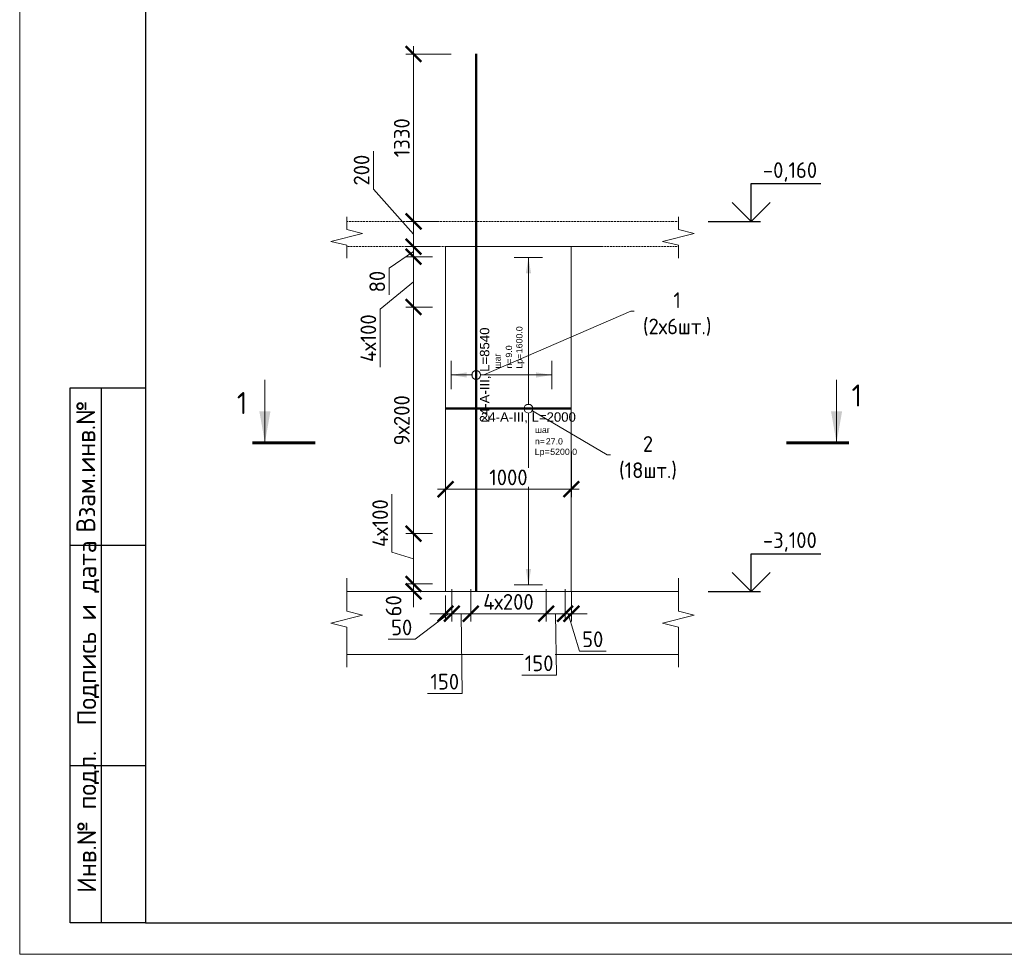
# Model space of a CAD drawing. Header units: millimetres. Extents: x 349531 to 1063351, y -131924 to 96186.
# Tile 180 of 230: x 954412 to 970063, y -65812 to -50962. Entities that reach past the tile are written whole.
import ezdxf
from ezdxf import colors
from ezdxf.entities.mleader import LeaderData, LeaderLine
from ezdxf.enums import TextEntityAlignment as Align
from ezdxf.math import Vec2, Vec3

# ---------------------------------------------------------------- set-up
doc = ezdxf.new("R2010")
doc.units = ezdxf.units.MM
doc.set_wipeout_variables(frame=1)
doc.linetypes.add('01 Штриховая _4 мм_', pattern=[6, 3.5, -2.5])
for name, color, linetype, lineweight in [('AF_Perekritie', 90, 'Continuous', 18), ('AF_Stena', 90, 'Continuous', 18), ('KR_Fundament', 253, 'Continuous', 18), ('АрмСтер', 2, 'Continuous', 50), ('Выноски', 20, 'Continuous', 20), ('подоснова', 151, 'Continuous', 5), ('РАЗМЕРЫ', 1, 'Continuous', 9), ('Текст', 7, 'Continuous', 25), ('ТОНКИЕ', 7, 'Continuous', 9)]:
    doc.layers.add(name, color=color, linetype=linetype, lineweight=lineweight)
doc.layers.add('АрмСтер_атрибуты', color=2, linetype='Continuous', lineweight=0, plot=False)
doc.layers.add('ТОЛСТЫЕ_ОСНОВНЫЕ', color=6, linetype='Continuous')
doc.styles.add('GOST-2.304_Type-B', font='GOST_Common.ttf')
doc.styles.get("Standard").update_dxf_attribs({"font": 'arial.ttf'})
doc.styles.add('style1', font='GOST_Common.ttf', dxfattribs={"height": 500})
doc.styles.add('Аннотативный', font='arial.ttf')
doc.dimstyles.new('мой 25', dxfattribs={"dimscale": 100, "dimtxt": 2.5, "dimasz": 2.5, "dimexe": 1.25, "dimexo": 0.625, "dimtad": 1, "dimdec": 0, "dimlfac": 0.5, "dimtxsty": 'GOST-2.304_Type-B', "dimblk": 'ARCHTICK', "dimcen": 2.5, "dimdle": 1.25, "dimaunit": 1, "dimadec": 1, "dimazin": 2, "dimtfac": 1, "dimtdec": 0, "dimtmove": 1, "dimatfit": 3, "dimfxl": 6, "dimfxlon": 1, "dimtfill": 1, "dimlwd": -1, "dimlwe": -1, "dimarcsym": 0})

# ---------------------------------------------------------------- blocks, each defined once
blk = doc.blocks.new('*U1380')
at = {"layer": 'ТОЛСТЫЕ_ОСНОВНЫЕ'}
for p, q in [((8, 5), (8, 90)), ((8, 90), (20, 90)), ((13, 5), (13, 90)), ((8, 65), (20, 65)), ((8, 30), (20, 30)), ((20, 5), (8, 5))]:
    blk.add_line(p, q, dxfattribs=at)
at = {"layer": 'ТОЛСТЫЕ_ОСНОВНЫЕ', "color": 6}
blk.add_lwpolyline([(20, 5), (415, 5), (415, 292), (20, 292)], close=True, dxfattribs=at)
at = {"layer": 'ТОНКИЕ'}
blk.add_lwpolyline([(0, 0), (420, 0), (420, 297), (0, 297)], close=True, dxfattribs=at)
at = {"layer": 'Текст', "style": 'style1'}
for s, p in [('Взам.инв.№', (10.5, 77.5)), ('Подпись и дата', (10.89, 51.06)), ('Инв.№ подл.', (10.89, 21.06))]:
    blk.add_text(s, height=3, rotation=90, dxfattribs=at).set_placement(p, align=Align.MIDDLE)
blk = doc.blocks.new('_None')
blk = doc.blocks.new('_ArchTick')
at = {"color": 0, "linetype": 'ByBlock', "const_width": 0.15}
blk.add_lwpolyline([(-0.5, -0.5), (0.5, 0.5)], dxfattribs=at)
blk = doc.blocks.new('*D1636')
at = {"layer": 'DEFPOINTS', "color": 0, "transparency": 16777216}
for p in [(960673, -54167), (961142, -54167), (961142, -54567)]:
    blk.add_point(p, dxfattribs=at)
at = {"layer": 'РАЗМЕРЫ', "color": 0, "linetype": 'Continuous', "transparency": 16777216}
for p, q in [((960035, -53652), (960035, -53052)), ((960673, -54367), (960035, -53652)), ((960673, -54692), (960673, -54042)), ((961079, -54167), (960548, -54167)), ((961079, -54567), (960548, -54567))]:
    blk.add_line(p, q, dxfattribs=at)
at = {"layer": 'РАЗМЕРЫ', "color": 0, "transparency": 16777216, "xscale": 250, "yscale": 250, "zscale": 250}
for p, rotation in [((960673, -54167), 90), ((960673, -54567), 270)]:
    blk.add_blockref('_ArchTick', p, dxfattribs=dict(at, rotation=rotation))
at = {"layer": 'РАЗМЕРЫ', "color": 0, "transparency": 16777216, "insert": (959847, -53352), "char_height": 250, "attachment_point": 5, "rotation": 90, "style": 'GOST-2.304_Type-B', "bg_fill": 3, "box_fill_scale": 1.1, "bg_fill_color": 256, "bg_fill_true_color": 13158600, "bg_fill_transparency": 0}
blk.add_mtext('200', dxfattribs=at)
blk = doc.blocks.new('*D1626')
at = {"layer": 'DEFPOINTS', "color": 0, "transparency": 16777216}
for p in [(960673, -51507), (961669, -51507), (961142, -54167)]:
    blk.add_point(p, dxfattribs=at)
at = {"layer": 'РАЗМЕРЫ', "color": 0, "linetype": 'Continuous', "transparency": 16777216}
for p, q in [((960673, -54292), (960673, -51382)), ((961273, -51507), (960548, -51507)), ((961079, -54167), (960548, -54167))]:
    blk.add_line(p, q, dxfattribs=at)
at = {"layer": 'РАЗМЕРЫ', "color": 0, "transparency": 16777216, "xscale": 250, "yscale": 250, "zscale": 250}
for p, rotation in [((960673, -51507), 90), ((960673, -54167), 270)]:
    blk.add_blockref('_ArchTick', p, dxfattribs=dict(at, rotation=rotation))
at = {"layer": 'РАЗМЕРЫ', "color": 0, "transparency": 16777216, "insert": (960486, -52837), "char_height": 250, "attachment_point": 5, "rotation": 90, "style": 'GOST-2.304_Type-B', "bg_fill": 3, "box_fill_scale": 1.1, "bg_fill_color": 256, "bg_fill_true_color": 13158600, "bg_fill_transparency": 0}
blk.add_mtext('1330', dxfattribs=at)
blk = doc.blocks.new('*U672')
at = {"layer": 'РАЗМЕРЫ'}
for p, q in [((112.5, 1200), (-112.5, 1200)), ((112.5, -1400), (-112.5, -1400))]:
    blk.add_line(p, q, dxfattribs=at)
at = {"layer": 'РАЗМЕРЫ', "ltscale": 15}
blk.add_line((0, -1400), (0, 1200), dxfattribs=at)
at = {"layer": 'РАЗМЕРЫ'}
for points in [[(0, 1200), (20.9, 1074.8), (-20.9, 1074.8)], [(0, -1400), (20.9, -1274.8), (-20.9, -1274.8)]]:
    blk.add_solid(points, dxfattribs=at)
at = {"layer": 'АрмСтер_атрибуты', "color": 215, "ltscale": 15, "style": 'Аннотативный'}
for s, p in [('шаг', (51.4, -194.2)), ('n=', (51.4, -285.1)), ('Lр=', (50.2, -367.8))]:
    blk.add_text(s, height=50, dxfattribs=at).set_placement(p)
at = {"layer": 'АрмСтер_атрибуты', "style": 'Аннотативный', "flags": 8}
blk.add_attdef('ПОЗ', (110, 29.6), '', height=75, dxfattribs=at)
at = {"layer": 'АрмСтер_атрибуты', "flags": 9}
for tag, p in [('МАССА', (-1033.5, -10.5)), ('ОБОЗНАЧЕНИЕ', (-1033.5, -124.4))]:
    blk.add_attdef(tag, p, '', height=75, dxfattribs=at)
at = {"layer": 'АрмСтер_атрибуты', "color": 215, "style": 'Аннотативный'}
for tag, p, flags in [('ШАГ', (190.9, -194.2), 10), ('КОЛ', (138, -285.1), 8), ('ШИРИНА', (172.9, -367.8), 8)]:
    blk.add_attdef(tag, p, '', height=50, dxfattribs=dict(at, flags=flags))
at = {"linetype": 'Continuous', "lineweight": 0}
blk.add_wipeout([(35, 0), (28.3, 20.6), (10.8, 33.3), (-10.8, 33.3), (-28.3, 20.6), (-35, 0), (-28.3, -20.6), (-10.8, -33.3), (10.8, -33.3), (28.3, -20.6)], dxfattribs=at)
at = {"color": 0, "linetype": 'ByBlock', "lineweight": -2, "ltscale": 100}
blk.add_line((-657.5, 0), (342.5, 0), dxfattribs=at)
at = {"layer": 'РАЗМЕРЫ'}
blk.add_circle((0, 0), 35, dxfattribs=at)
at = {"layer": 'АрмСтер_атрибуты', "style": 'Аннотативный', "flags": 8}
blk.add_attdef('НАИМЕНОВАНИЕ', text='', height=75, dxfattribs=at).set_placement((0, -29.3), align=Align.TOP_CENTER)
blk = doc.blocks.new('*U673')
at = {"layer": 'РАЗМЕРЫ'}
for p, q in [((112.5, 200), (-112.5, 200)), ((112.5, -600), (-112.5, -600))]:
    blk.add_line(p, q, dxfattribs=at)
at = {"layer": 'РАЗМЕРЫ', "ltscale": 15}
blk.add_line((0, -600), (0, 200), dxfattribs=at)
at = {"layer": 'РАЗМЕРЫ'}
for points in [[(0, 200), (20.9, 74.8), (-20.9, 74.8)], [(0, -600), (20.9, -474.8), (-20.9, -474.8)]]:
    blk.add_solid(points, dxfattribs=at)
at = {"layer": 'АрмСтер_атрибуты', "color": 215, "ltscale": 15, "style": 'Аннотативный'}
for s, p in [('шаг', (51.4, -194.2)), ('n=', (51.4, -285.1)), ('Lр=', (50.2, -367.8))]:
    blk.add_text(s, height=50, dxfattribs=at).set_placement(p)
at = {"layer": 'АрмСтер_атрибуты', "style": 'Аннотативный', "flags": 8}
blk.add_attdef('ПОЗ', (110, 29.6), '', height=75, dxfattribs=at)
at = {"layer": 'АрмСтер_атрибуты', "flags": 9}
for tag, p in [('МАССА', (-2096, -10.5)), ('ОБОЗНАЧЕНИЕ', (-2096, -124.4))]:
    blk.add_attdef(tag, p, '', height=75, dxfattribs=at)
at = {"layer": 'АрмСтер_атрибуты', "color": 215, "style": 'Аннотативный'}
for tag, p, flags in [('ШАГ', (190.9, -194.2), 10), ('КОЛ', (138, -285.1), 8), ('ШИРИНА', (172.9, -367.8), 8)]:
    blk.add_attdef(tag, p, '', height=50, dxfattribs=dict(at, flags=flags))
at = {"linetype": 'Continuous', "lineweight": 0}
blk.add_wipeout([(35, 0), (28.3, 20.6), (10.8, 33.3), (-10.8, 33.3), (-28.3, 20.6), (-35, 0), (-28.3, -20.6), (-10.8, -33.3), (10.8, -33.3), (28.3, -20.6)], dxfattribs=at)
at = {"color": 0, "linetype": 'ByBlock', "lineweight": -2, "ltscale": 100}
blk.add_line((-1720, 0), (2550, 0), dxfattribs=at)
at = {"layer": 'РАЗМЕРЫ'}
blk.add_circle((0, 0), 35, dxfattribs=at)
at = {"layer": 'АрмСтер_атрибуты', "style": 'Аннотативный', "flags": 8}
blk.add_attdef('НАИМЕНОВАНИЕ', text='', height=75, dxfattribs=at).set_placement((0, -29.3), align=Align.TOP_CENTER)
blk = doc.blocks.new('*D1629')
at = {"layer": 'DEFPOINTS', "color": 0, "transparency": 16777216}
for p in [(960673, -54567), (960810, -54567), (961038, -54727)]:
    blk.add_point(p, dxfattribs=at)
at = {"layer": 'РАЗМЕРЫ', "color": 0, "linetype": 'Continuous', "transparency": 16777216}
for p, q in [((960673, -54852), (960673, -54442)), ((960748, -54567), (960548, -54567)), ((960673, -54647), (960283, -54910)), ((960976, -54727), (960548, -54727)), ((960283, -54910), (960283, -55335))]:
    blk.add_line(p, q, dxfattribs=at)
at = {"layer": 'РАЗМЕРЫ', "color": 0, "transparency": 16777216, "xscale": 250, "yscale": 250, "zscale": 250}
for p, rotation in [((960673, -54567), 90), ((960673, -54727), 270)]:
    blk.add_blockref('_ArchTick', p, dxfattribs=dict(at, rotation=rotation))
at = {"layer": 'РАЗМЕРЫ', "color": 0, "transparency": 16777216, "insert": (960096, -55123), "char_height": 250, "attachment_point": 5, "rotation": 90, "style": 'GOST-2.304_Type-B', "bg_fill": 3, "box_fill_scale": 1.1, "bg_fill_color": 256, "bg_fill_true_color": 13158600, "bg_fill_transparency": 0}
blk.add_mtext('80', dxfattribs=at)
blk = doc.blocks.new('*D1630')
at = {"layer": 'DEFPOINTS', "color": 0, "transparency": 16777216}
for p in [(961038, -59127), (960673, -59927), (961038, -59927)]:
    blk.add_point(p, dxfattribs=at)
at = {"layer": 'РАЗМЕРЫ', "color": 0, "linetype": 'Continuous', "transparency": 16777216}
for p, q in [((960329, -59423), (960329, -58498)), ((960673, -59002), (960673, -60052)), ((960976, -59127), (960548, -59127)), ((960673, -59527), (960329, -59423)), ((960976, -59927), (960548, -59927))]:
    blk.add_line(p, q, dxfattribs=at)
at = {"layer": 'РАЗМЕРЫ', "color": 0, "transparency": 16777216, "xscale": 250, "yscale": 250, "zscale": 250}
for p, rotation in [((960673, -59127), 90), ((960673, -59927), 270)]:
    blk.add_blockref('_ArchTick', p, dxfattribs=dict(at, rotation=rotation))
at = {"layer": 'РАЗМЕРЫ', "color": 0, "transparency": 16777216, "insert": (960142, -58961), "char_height": 250, "attachment_point": 5, "rotation": 90, "style": 'GOST-2.304_Type-B', "bg_fill": 3, "box_fill_scale": 1.1, "bg_fill_color": 256, "bg_fill_true_color": 13158600, "bg_fill_transparency": 0}
blk.add_mtext('4х100', dxfattribs=at)
blk = doc.blocks.new('*D1631')
at = {"layer": 'DEFPOINTS', "color": 0, "transparency": 16777216}
for p in [(960673, -55527), (961038, -55527), (961038, -59127)]:
    blk.add_point(p, dxfattribs=at)
at = {"layer": 'РАЗМЕРЫ', "color": 0, "linetype": 'Continuous', "transparency": 16777216}
for p, q in [((960673, -59252), (960673, -55402)), ((960976, -55527), (960548, -55527)), ((960976, -59127), (960548, -59127))]:
    blk.add_line(p, q, dxfattribs=at)
at = {"layer": 'РАЗМЕРЫ', "color": 0, "transparency": 16777216, "xscale": 250, "yscale": 250, "zscale": 250}
for p, rotation in [((960673, -55527), 90), ((960673, -59127), 270)]:
    blk.add_blockref('_ArchTick', p, dxfattribs=dict(at, rotation=rotation))
at = {"layer": 'РАЗМЕРЫ', "color": 0, "transparency": 16777216, "insert": (960486, -57327), "char_height": 250, "attachment_point": 5, "rotation": 90, "style": 'GOST-2.304_Type-B', "bg_fill": 3, "box_fill_scale": 1.1, "bg_fill_color": 256, "bg_fill_true_color": 13158600, "bg_fill_transparency": 0}
blk.add_mtext('9х200', dxfattribs=at)
blk = doc.blocks.new('*D1632')
at = {"layer": 'DEFPOINTS', "color": 0, "transparency": 16777216}
for p in [(961038, -54727), (960673, -55527), (960936, -55527)]:
    blk.add_point(p, dxfattribs=at)
at = {"layer": 'РАЗМЕРЫ', "color": 0, "linetype": 'Continuous', "transparency": 16777216}
for p, q in [((960673, -54602), (960673, -55652)), ((960976, -54727), (960548, -54727)), ((960673, -55127), (960142, -55560)), ((960142, -55560), (960142, -56485)), ((960874, -55527), (960548, -55527))]:
    blk.add_line(p, q, dxfattribs=at)
at = {"layer": 'РАЗМЕРЫ', "color": 0, "transparency": 16777216, "xscale": 250, "yscale": 250, "zscale": 250}
for p, rotation in [((960673, -54727), 90), ((960673, -55527), 270)]:
    blk.add_blockref('_ArchTick', p, dxfattribs=dict(at, rotation=rotation))
at = {"layer": 'РАЗМЕРЫ', "color": 0, "transparency": 16777216, "insert": (959954, -56022), "char_height": 250, "attachment_point": 5, "rotation": 90, "style": 'GOST-2.304_Type-B', "bg_fill": 3, "box_fill_scale": 1.1, "bg_fill_color": 256, "bg_fill_true_color": 13158600, "bg_fill_transparency": 0}
blk.add_mtext('4х100', dxfattribs=at)
blk = doc.blocks.new('*D1633')
at = {"layer": 'DEFPOINTS', "color": 0, "transparency": 16777216}
for p in [(961038, -59927), (960673, -60047), (960793, -60047)]:
    blk.add_point(p, dxfattribs=at)
at = {"layer": 'РАЗМЕРЫ', "color": 0, "linetype": 'Continuous', "transparency": 16777216}
for p, q in [((960673, -59927), (960673, -59677)), ((960976, -59927), (960548, -59927)), ((960673, -59927), (960673, -60047)), ((960731, -60047), (960548, -60047)), ((960673, -60047), (960673, -60297))]:
    blk.add_line(p, q, dxfattribs=at)
at = {"layer": 'РАЗМЕРЫ', "color": 0, "transparency": 16777216, "insert": (960356, -60275), "char_height": 250, "attachment_point": 5, "rotation": 90, "style": 'GOST-2.304_Type-B', "bg_fill": 3, "box_fill_scale": 1.1, "bg_fill_color": 256, "bg_fill_true_color": 13158600, "bg_fill_transparency": 0}
blk.add_mtext('60', dxfattribs=at)
at = {"layer": 'РАЗМЕРЫ', "color": 0, "transparency": 16777216, "xscale": 250, "yscale": 250, "zscale": 250}
for p, rotation in [((960673, -59927), 270), ((960673, -60047), 90)]:
    blk.add_blockref('_ArchTick', p, dxfattribs=dict(at, rotation=rotation))
blk = doc.blocks.new('*D1624')
at = {"layer": 'DEFPOINTS', "color": 0, "transparency": 16777216}
for p in [(963181, -56403), (961181, -56623), (963181, -58421)]:
    blk.add_point(p, dxfattribs=at)
at = {"layer": 'РАЗМЕРЫ', "color": 0, "linetype": 'Continuous', "transparency": 16777216}
for p, q in [((961181, -57821), (961181, -58546)), ((963181, -57821), (963181, -58546)), ((961056, -58421), (963306, -58421))]:
    blk.add_line(p, q, dxfattribs=at)
at = {"layer": 'РАЗМЕРЫ', "color": 0, "transparency": 16777216, "xscale": 250, "yscale": 250, "zscale": 250, "rotation": 180}
blk.add_blockref('_ArchTick', (961181, -58421), dxfattribs=at)
at = {"layer": 'РАЗМЕРЫ', "color": 0, "transparency": 16777216, "xscale": 250, "yscale": 250, "zscale": 250}
blk.add_blockref('_ArchTick', (963181, -58421), dxfattribs=at)
at = {"layer": 'РАЗМЕРЫ', "color": 0, "transparency": 16777216, "insert": (962181, -58234), "char_height": 250, "attachment_point": 5, "style": 'GOST-2.304_Type-B', "bg_fill": 3, "box_fill_scale": 1.1, "bg_fill_color": 256, "bg_fill_true_color": 13158600, "bg_fill_transparency": 0}
blk.add_mtext('1000', dxfattribs=at)
blk = doc.blocks.new('*D1620')
at = {"layer": 'DEFPOINTS', "color": 0, "transparency": 16777216}
for p in [(961181, -60047), (961281, -59957), (961181, -60400)]:
    blk.add_point(p, dxfattribs=at)
at = {"layer": 'РАЗМЕРЫ', "color": 0, "linetype": 'Continuous', "transparency": 16777216}
for p, q in [((961281, -60020), (961281, -60525)), ((961181, -60109), (961181, -60525)), ((961231, -60400), (960696, -60806)), ((961181, -60400), (960931, -60400)), ((961281, -60400), (961181, -60400)), ((961281, -60400), (961181, -60400)), ((961281, -60400), (961531, -60400)), ((960696, -60806), (960271, -60806))]:
    blk.add_line(p, q, dxfattribs=at)
at = {"layer": 'РАЗМЕРЫ', "color": 0, "transparency": 16777216, "xscale": 250, "yscale": 250, "zscale": 250}
blk.add_blockref('_ArchTick', (961181, -60400), dxfattribs=at)
at = {"layer": 'РАЗМЕРЫ', "color": 0, "transparency": 16777216, "xscale": 250, "yscale": 250, "zscale": 250, "rotation": 180}
blk.add_blockref('_ArchTick', (961281, -60400), dxfattribs=at)
at = {"layer": 'РАЗМЕРЫ', "color": 0, "transparency": 16777216, "insert": (960484, -60618), "char_height": 250, "attachment_point": 5, "style": 'GOST-2.304_Type-B', "bg_fill": 3, "box_fill_scale": 1.1, "bg_fill_color": 256, "bg_fill_true_color": 13158600, "bg_fill_transparency": 0}
blk.add_mtext('50', dxfattribs=at)
blk = doc.blocks.new('*D1621')
at = {"layer": 'DEFPOINTS', "color": 0, "transparency": 16777216}
for p in [(963081, -59947), (963181, -59982), (963181, -60400)]:
    blk.add_point(p, dxfattribs=at)
at = {"layer": 'РАЗМЕРЫ', "color": 0, "linetype": 'Continuous', "transparency": 16777216}
for p, q in [((963081, -60010), (963081, -60525)), ((963181, -60044), (963181, -60525)), ((963081, -60400), (962831, -60400)), ((963081, -60400), (963181, -60400)), ((963081, -60400), (963181, -60400)), ((963131, -60400), (963309, -60993)), ((963181, -60400), (963431, -60400)), ((963309, -60993), (963734, -60993))]:
    blk.add_line(p, q, dxfattribs=at)
at = {"layer": 'РАЗМЕРЫ', "color": 0, "transparency": 16777216, "xscale": 250, "yscale": 250, "zscale": 250}
blk.add_blockref('_ArchTick', (963081, -60400), dxfattribs=at)
at = {"layer": 'РАЗМЕРЫ', "color": 0, "transparency": 16777216, "xscale": 250, "yscale": 250, "zscale": 250, "rotation": 180}
blk.add_blockref('_ArchTick', (963181, -60400), dxfattribs=at)
at = {"layer": 'РАЗМЕРЫ', "color": 0, "transparency": 16777216, "insert": (963521, -60806), "char_height": 250, "attachment_point": 5, "style": 'GOST-2.304_Type-B', "bg_fill": 3, "box_fill_scale": 1.1, "bg_fill_color": 256, "bg_fill_true_color": 13158600, "bg_fill_transparency": 0}
blk.add_mtext('50', dxfattribs=at)
blk = doc.blocks.new('*D1615')
at = {"layer": 'DEFPOINTS', "color": 0, "transparency": 16777216}
for p in [(961581, -59947), (962781, -59947), (962781, -60400)]:
    blk.add_point(p, dxfattribs=at)
at = {"layer": 'РАЗМЕРЫ', "color": 0, "linetype": 'Continuous', "transparency": 16777216}
for p, q in [((961581, -60010), (961581, -60525)), ((962781, -60010), (962781, -60525)), ((961456, -60400), (962906, -60400))]:
    blk.add_line(p, q, dxfattribs=at)
at = {"layer": 'РАЗМЕРЫ', "color": 0, "transparency": 16777216, "xscale": 250, "yscale": 250, "zscale": 250, "rotation": 180}
blk.add_blockref('_ArchTick', (961581, -60400), dxfattribs=at)
at = {"layer": 'РАЗМЕРЫ', "color": 0, "transparency": 16777216, "xscale": 250, "yscale": 250, "zscale": 250}
blk.add_blockref('_ArchTick', (962781, -60400), dxfattribs=at)
at = {"layer": 'РАЗМЕРЫ', "color": 0, "transparency": 16777216, "insert": (962181, -60212), "char_height": 250, "attachment_point": 5, "style": 'GOST-2.304_Type-B', "bg_fill": 3, "box_fill_scale": 1.1, "bg_fill_color": 256, "bg_fill_true_color": 13158600, "bg_fill_transparency": 0}
blk.add_mtext('4х200', dxfattribs=at)
blk = doc.blocks.new('*D1616')
at = {"layer": 'DEFPOINTS', "color": 0, "transparency": 16777216}
for p in [(962781, -59947), (963081, -59947), (963081, -60400)]:
    blk.add_point(p, dxfattribs=at)
at = {"layer": 'РАЗМЕРЫ', "color": 0, "linetype": 'Continuous', "transparency": 16777216}
for p, q in [((962781, -60010), (962781, -60525)), ((963081, -60010), (963081, -60525)), ((962656, -60400), (963206, -60400)), ((962931, -60400), (962944, -61376)), ((962944, -61376), (962394, -61376))]:
    blk.add_line(p, q, dxfattribs=at)
at = {"layer": 'РАЗМЕРЫ', "color": 0, "transparency": 16777216, "xscale": 250, "yscale": 250, "zscale": 250, "rotation": 180}
blk.add_blockref('_ArchTick', (962781, -60400), dxfattribs=at)
at = {"layer": 'РАЗМЕРЫ', "color": 0, "transparency": 16777216, "xscale": 250, "yscale": 250, "zscale": 250}
blk.add_blockref('_ArchTick', (963081, -60400), dxfattribs=at)
at = {"layer": 'РАЗМЕРЫ', "color": 0, "transparency": 16777216, "insert": (962669, -61188), "char_height": 250, "attachment_point": 5, "style": 'GOST-2.304_Type-B', "bg_fill": 3, "box_fill_scale": 1.1, "bg_fill_color": 256, "bg_fill_true_color": 13158600, "bg_fill_transparency": 0}
blk.add_mtext('150', dxfattribs=at)
blk = doc.blocks.new('*D1617')
at = {"layer": 'DEFPOINTS', "color": 0, "transparency": 16777216}
for p in [(961281, -59947), (961581, -59947), (961581, -60400)]:
    blk.add_point(p, dxfattribs=at)
at = {"layer": 'РАЗМЕРЫ', "color": 0, "linetype": 'Continuous', "transparency": 16777216}
for p, q in [((961281, -60010), (961281, -60525)), ((961581, -60010), (961581, -60525)), ((961156, -60400), (961706, -60400)), ((961431, -60400), (961444, -61667)), ((961444, -61667), (960894, -61667))]:
    blk.add_line(p, q, dxfattribs=at)
at = {"layer": 'РАЗМЕРЫ', "color": 0, "transparency": 16777216, "xscale": 250, "yscale": 250, "zscale": 250, "rotation": 180}
blk.add_blockref('_ArchTick', (961281, -60400), dxfattribs=at)
at = {"layer": 'РАЗМЕРЫ', "color": 0, "transparency": 16777216, "xscale": 250, "yscale": 250, "zscale": 250}
blk.add_blockref('_ArchTick', (961581, -60400), dxfattribs=at)
at = {"layer": 'РАЗМЕРЫ', "color": 0, "transparency": 16777216, "insert": (961169, -61480), "char_height": 250, "attachment_point": 5, "style": 'GOST-2.304_Type-B', "bg_fill": 3, "box_fill_scale": 1.1, "bg_fill_color": 256, "bg_fill_true_color": 13158600, "bg_fill_transparency": 0}
blk.add_mtext('150', dxfattribs=at)

msp = doc.modelspace()

# ---------------------------------------------------------------- hatches: boundary and pattern name
at = {"layer": 'Выноски'}
for points in [[(958309.9, -57684.6), (958398, -57184.6), (958221.7, -57184.6)], [(967396.6, -57684.6), (967484.7, -57184.6), (967308.4, -57184.6)]]:
    msp.add_hatch(color=256, dxfattribs=at).paths.add_polyline_path(points, flags=0)

# ---------------------------------------------------------------- linework, layer by layer
for points in [[(966039.7, -53566.6), (967145, -53566.6)], [(966039.7, -54166.6), (966039.7, -53566.6)], [(966339.7, -53866.6), (966039.7, -54166.6), (965739.7, -53866.6)], [(965355.1, -54166.6), (966189.7, -54166.6)], [(966039.7, -59446.6), (967145, -59446.6)], [(966039.7, -60046.6), (966039.7, -59446.6)], [(966339.7, -59746.6), (966039.7, -60046.6), (965739.7, -59746.6)], [(965355.1, -60046.6), (966189.7, -60046.6)]]:
    msp.add_lwpolyline(points)
at = {"layer": 'AF_Perekritie', "linetype": '01 Штриховая _4 мм_', "lineweight": 9}
for p, q in [((964800.8, -54166.6), (964882.1, -54166.6)), ((964882.1, -54566.6), (964800.8, -54566.6))]:
    msp.add_line(p, q, dxfattribs=at)
at = {"layer": 'AF_Stena', "lineweight": 20}
msp.add_line((963180.6, -60046.6), (963180.6, -54566.6), dxfattribs=at)
for points in [[(964882.1, -54241.6), (964882.1, -54091.6)], [(964882.1, -54241.6), (964882.1, -54296.6)], [(964882.1, -54296.6), (965132.1, -54359.1)], [(965132.1, -54359.1), (964632.1, -54484.1)], [(964632.1, -54484.1), (964882.1, -54546.6)], [(964882.1, -54546.6), (964882.1, -54601.6)], [(964882.1, -54601.6), (964882.1, -54751.6)], [(959609.9, -60306.3), (959609.9, -59834.4)], [(964882.1, -60306.3), (964882.1, -59834.4)], [(959609.9, -60306.3), (959609.9, -60361.3)], [(959609.9, -60361.3), (959859.9, -60423.8)], [(964882.1, -60306.3), (964882.1, -60361.3)], [(964882.1, -60361.3), (965132.1, -60423.8)], [(959859.9, -60423.8), (959359.9, -60548.8)], [(959359.9, -60548.8), (959609.9, -60611.3)], [(965132.1, -60423.8), (964632.1, -60548.8)], [(964632.1, -60548.8), (964882.1, -60611.3)], [(959609.9, -60611.3), (959609.9, -60666.3)], [(959609.9, -60666.3), (959609.9, -61252)], [(964882.1, -60611.3), (964882.1, -60666.3)], [(964882.1, -60666.3), (964882.1, -61252)]]:
    msp.add_lwpolyline(points, dxfattribs=at)
at = {"layer": 'KR_Fundament', "lineweight": 9}
for p, q in [((964882.1, -60046.6), (959609.9, -60046.6)), ((959609.9, -61046.6), (964882.1, -61046.6))]:
    msp.add_line(p, q, dxfattribs=at)
at = {"layer": 'Выноски'}
for p, q in [((958306.7, -57684.6), (958306.7, -56684.6)), ((967396.6, -57684.6), (967396.6, -56684.6))]:
    msp.add_line(p, q, dxfattribs=at)
for points in [[(959109.9, -57684.6, 50, 50, 0), (958109.9, -57684.6, 50, 50, 0)], [(966596.6, -57684.6, 50, 50, 0), (967596.6, -57684.6, 50, 50, 0)]]:
    msp.add_lwpolyline(points, format="xyseb", dxfattribs=at)

# ---------------------------------------------------------------- block references
at = {"xscale": 100, "yscale": 100, "zscale": 100}
msp.add_blockref('*U1380', (954412.4, -65811.7), dxfattribs=at)

# ---------------------------------------------------------------- texts
at = {"style": 'GOST-2.304_Type-B'}
for s, p in [('-0,160', (966225.6, -53476.6)), ('-3,100', (966225.6, -59356.6))]:
    msp.add_text(s, height=250, dxfattribs=at).set_placement(p)
at = {"layer": 'Выноски', "style": 'GOST-2.304_Type-B'}
for p in [(967635.9, -57107.7), (957864.6, -57227.5)]:
    msp.add_text('1', height=350, dxfattribs=at).set_placement(p)

# ---------------------------------------------------------------- leaders
at = {"layer": 'подоснова'}
ml = msp.add_multileader_mtext('Standard', dxfattribs=at)
ml.set_content('1 (2х6шт.)', color=256, style='GOST-2.304_Type-B')
ml.set_leader_properties(color=256, linetype='ByLayer', lineweight=15)
ml.set_arrow_properties(name='NONE')
ml.build(insert=Vec2(0, 0))
ml.multileader.update_dxf_attribs({"text_left_attachment_type": 6, "text_right_attachment_type": 6, "dogleg_length": 10, "arrow_head_size": 18})
ctx = ml.context
ctx.base_point, ctx.char_height, ctx.arrow_head_size, ctx.landing_gap_size, ctx.plane_origin = Vec3(964138.2, -55593.5), 250, 18, 20, Vec3(961384.6, -54290.9)
ctx.left_attachment, ctx.right_attachment, ctx.text_align_type = 6, 6, 1
notes = []
notes.append((ctx, [(0, (1, 1, 0), (964128.2, -55593.5), (1, 0), 10, [(0, [(961788.5, -56606.6)], 0, [])])]))
ctx.mtext.insert, ctx.mtext.width, ctx.mtext.alignment, ctx.mtext.flow_direction = Vec3(964863.5, -55293.5), 22.898, 2, 5
ml = msp.add_multileader_mtext('Standard', dxfattribs=at)
ml.set_content('2 (18шт.)', color=256, style='GOST-2.304_Type-B')
ml.set_leader_properties(color=256, linetype='ByLayer', lineweight=15)
ml.set_arrow_properties(name='NONE')
ml.build(insert=Vec2(0, 0))
ml.multileader.update_dxf_attribs({"text_left_attachment_type": 6, "text_right_attachment_type": 6, "dogleg_length": 10, "arrow_head_size": 18})
ctx = ml.context
ctx.base_point, ctx.char_height, ctx.arrow_head_size, ctx.landing_gap_size, ctx.plane_origin = Vec3(963761.3, -57878), 250, 18, 20, Vec3(961658.5, -57332)
ctx.left_attachment, ctx.right_attachment, ctx.text_align_type = 6, 6, 1
notes.append((ctx, [(0, (1, 1, 0), (963751.3, -57878), (1, 0), 10, [(0, [(962499.1, -57141)], 0, [])])]))
ctx.mtext.insert, ctx.mtext.width, ctx.mtext.alignment, ctx.mtext.flow_direction = Vec3(964399.1, -57578), 22.898, 2, 5
for ctx, leaders in notes:
    for number, flags, end, landing, length, lines in leaders:
        leader = LeaderData()
        leader.index, (leader.has_last_leader_line, leader.has_dogleg_vector, leader.attachment_direction) = number, flags
        leader.last_leader_point, leader.dogleg_vector, leader.dogleg_length = Vec3(end), Vec3(landing), length
        for number, points, colour, breaks in lines:
            line = LeaderLine()
            line.index, line.vertices, line.color, line.breaks = number, Vec3.list(points), colors.encode_raw_color(colour), breaks
            leader.lines.append(line)
        ctx.leaders.append(leader)

# ---------------------------------------------------------------- next in the draw order: dimensions: what is measured, and where the dimension line sits
at = {"layer": 'РАЗМЕРЫ'}
dim = msp.add_linear_dim(base=(960673.2, -54166.6), p1=(961141.9, -54566.6), p2=(961141.9, -54166.6), angle=90, dimstyle='мой 25', dxfattribs=at)
dim.commit()
dim.dimension.update_dxf_attribs({"geometry": '*D1636', "text_midpoint": (960034.6, -53589.4), "dimtype": 160})
dim = msp.add_linear_dim(base=(960673.2, -59926.6), p1=(961038.5, -59126.6), p2=(961038.5, -59926.6), angle=90, text='4х100', dimstyle='мой 25', dxfattribs=at)
dim.commit()
dim.dimension.update_dxf_attribs({"geometry": '*D1630', "text_midpoint": (960141.9, -59361)})

# ---------------------------------------------------------------- next in the draw order: linework, layer by layer
at = {"layer": 'AF_Perekritie', "linetype": '01 Штриховая _4 мм_', "lineweight": 9}
msp.add_line((959609.9, -54566.6), (964800.7, -54566.6), dxfattribs=at)
at = {"layer": 'AF_Stena', "lineweight": 20}
for p, q in [((963680.6, -54566.6), (961180.6, -54566.6)), ((961180.6, -54566.6), (961180.6, -60046.6))]:
    msp.add_line(p, q, dxfattribs=at)
for points in [[(959609.9, -54241.6), (959609.9, -54091.6)], [(959609.9, -54241.6), (959609.9, -54296.6)], [(959609.9, -54296.6), (959859.9, -54359.1)], [(959859.9, -54359.1), (959359.9, -54484.1)], [(959359.9, -54484.1), (959609.9, -54546.6)], [(959609.9, -54546.6), (959609.9, -54601.6)], [(959609.9, -54601.6), (959609.9, -54751.6)]]:
    msp.add_lwpolyline(points, dxfattribs=at)

# ---------------------------------------------------------------- next in the draw order: dimensions: what is measured, and where the dimension line sits
at = {"layer": 'РАЗМЕРЫ'}
dim = msp.add_linear_dim(base=(960673.2, -51507.2), p1=(961141.9, -54166.6), p2=(961668.7, -51507.2), angle=90, dimstyle='мой 25', dxfattribs=at)
dim.commit()
dim.dimension.update_dxf_attribs({"geometry": '*D1626', "text_midpoint": (960485.7, -52836.9)})
dim = msp.add_linear_dim(base=(960673.2, -60046.6), p1=(961038.5, -59926.6), p2=(960793.2, -60046.6), angle=90, dimstyle='мой 25', dxfattribs=at)
dim.commit()
dim.dimension.update_dxf_attribs({"geometry": '*D1633', "text_midpoint": (960543.9, -60275.5), "dimtype": 160})

# ---------------------------------------------------------------- next in the draw order: linework, layer by layer
at = {"layer": 'AF_Perekritie', "linetype": '01 Штриховая _4 мм_', "lineweight": 9}
msp.add_line((964800.7, -54166.6), (959609.9, -54166.6), dxfattribs=at)

# ---------------------------------------------------------------- next in the draw order: block references
at = {"layer": 'АрмСтер', "ltscale": 15}
ref = msp.add_blockref('*U672', (962499.1, -57141), dxfattribs=dict(at, xscale=2, yscale=2, zscale=2))
ref.add_attrib('НАИМЕНОВАНИЕ', '24-A-III, L=2000', dxfattribs={"layer": 'АрмСтер_атрибуты', "height": 150, "style": 'Аннотативный', "flags": 8}).set_placement((962499.1, -57199.7), align=Align.TOP_CENTER)
ref.add_attrib('КОЛ', '27.0', (962775.2, -57711.2), dxfattribs={"layer": 'АрмСтер_атрибуты', "color": 215, "height": 100, "style": 'Аннотативный', "flags": 8})
ref.add_attrib('ШИРИНА', '5200.0', (962844.8, -57876.6), dxfattribs={"layer": 'АрмСтер_атрибуты', "color": 215, "height": 100, "style": 'Аннотативный', "flags": 8})

# ---------------------------------------------------------------- next in the draw order: dimensions: what is measured, and where the dimension line sits
at = {"layer": 'РАЗМЕРЫ'}
dim = msp.add_linear_dim(base=(960673.2, -54566.6), p1=(961038.5, -54726.6), p2=(960810.4, -54566.6), angle=90, dimstyle='мой 25', dxfattribs=at)
dim.commit()
dim.dimension.update_dxf_attribs({"geometry": '*D1629', "text_midpoint": (960283.4, -54972.9), "dimtype": 160})

# ---------------------------------------------------------------- next in the draw order: block references
at = {"layer": 'АрмСтер', "ltscale": 15}
ref = msp.add_blockref('*U673', (961668.7, -56606.6), dxfattribs=dict(at, xscale=2, yscale=2, zscale=2, rotation=90))
ref.add_attrib('НАИМЕНОВАНИЕ', '24-A-III, L=8540', dxfattribs={"layer": 'АрмСтер_атрибуты', "height": 150, "rotation": 90, "style": 'Аннотативный', "flags": 8}).set_placement((961727.4, -56606.6), align=Align.TOP_CENTER)
ref.add_attrib('КОЛ', '9.0', (962239, -56330.5), dxfattribs={"layer": 'АрмСтер_атрибуты', "color": 215, "height": 100, "rotation": 90, "style": 'Аннотативный', "flags": 8})
ref.add_attrib('ШИРИНА', '1600.0', (962404.3, -56260.8), dxfattribs={"layer": 'АрмСтер_атрибуты', "color": 215, "height": 100, "rotation": 90, "style": 'Аннотативный', "flags": 8})

# ---------------------------------------------------------------- next in the draw order: dimensions: what is measured, and where the dimension line sits
at = {"layer": 'РАЗМЕРЫ'}
dim = msp.add_linear_dim(base=(960673.2, -55526.6), p1=(961038.5, -59126.6), p2=(961038.5, -55526.6), angle=90, text='9х200', dimstyle='мой 25', dxfattribs=at)
dim.commit()
dim.dimension.update_dxf_attribs({"geometry": '*D1631', "text_midpoint": (960485.7, -57326.6)})

# ---------------------------------------------------------------- next in the draw order: dimensions: what is measured, and where the dimension line sits
dim = msp.add_linear_dim(base=(960673.2, -55526.6), p1=(961038.5, -54726.6), p2=(960936.4, -55526.6), angle=90, text='4х100', dimstyle='мой 25', dxfattribs=at)
dim.commit()
dim.dimension.update_dxf_attribs({"geometry": '*D1632', "text_midpoint": (960141.9, -55622.4), "dimtype": 160})
dim = msp.add_linear_dim(base=(961180.6, -60399.5), p1=(961280.6, -59957.1), p2=(961180.6, -60046.6), dimstyle='мой 25', dxfattribs=at)
dim.commit()
dim.dimension.update_dxf_attribs({"geometry": '*D1620', "text_midpoint": (960633.9, -60805.8), "dimtype": 160})
dim = msp.add_linear_dim(base=(963180.6, -60399.5), p1=(963080.6, -59947.1), p2=(963180.6, -59981.6), dimstyle='мой 25', dxfattribs=at)
dim.commit()
dim.dimension.update_dxf_attribs({"geometry": '*D1621', "text_midpoint": (963371.3, -60805.8)})

# ---------------------------------------------------------------- next in the draw order: dimensions: what is measured, and where the dimension line sits
dim = msp.add_linear_dim(base=(963180.6, -58421.4), p1=(961180.6, -56623.3), p2=(963180.6, -56402.8), dimstyle='мой 25', dxfattribs=at)
dim.commit()
dim.dimension.update_dxf_attribs({"geometry": '*D1624', "text_midpoint": (962180.6, -58233.9)})
dim = msp.add_linear_dim(base=(962780.6, -60399.5), p1=(961580.6, -59947.1), p2=(962780.6, -59947.1), text='4х200', dimstyle='мой 25', override={"dimlfac": 0.25}, dxfattribs=at)
dim.commit()
dim.dimension.update_dxf_attribs({"geometry": '*D1615', "text_midpoint": (962180.6, -60212)})

# ---------------------------------------------------------------- next in the draw order: dimensions: what is measured, and where the dimension line sits
for base, p1, p2, picture, middle in [((961580.6, -60399.5), (961280.6, -59947.1), (961580.6, -59947.1), '*D1617', (961381.6, -61667.4)), ((963080.6, -60399.5), (962780.6, -59947.1), (963080.6, -59947.1), '*D1616', (962881.6, -61376))]:
    dim = msp.add_linear_dim(base=base, p1=p1, p2=p2, dimstyle='мой 25', dxfattribs=at)
    dim.commit()
    dim.dimension.update_dxf_attribs({"geometry": picture, "text_midpoint": middle, "dimtype": 160})

doc.saveas('drawing.dxf')
